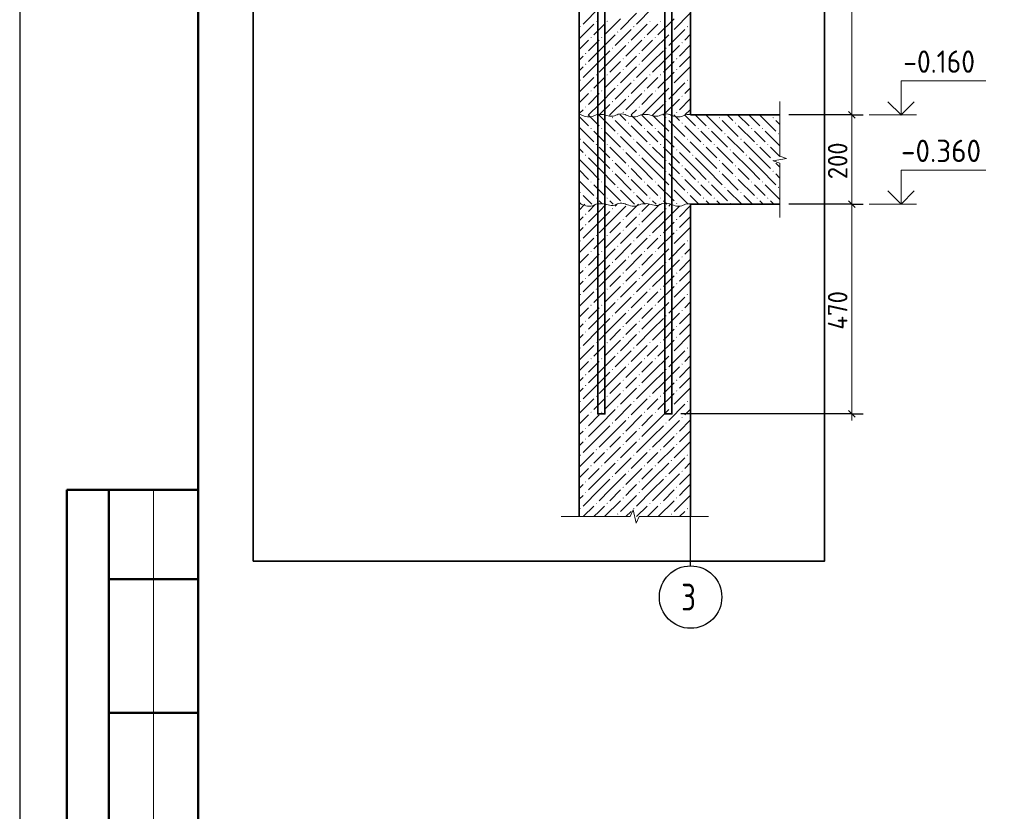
# Model space of a CAD drawing. Header units: millimetres. Extents: x 0 to 42000, y 0 to 29700.
# Tile 2 of 12: x 0 to 11031, y 11898 to 20767. Entities that reach past the tile are written whole.
import ezdxf

# ---------------------------------------------------------------- set-up
doc = ezdxf.new("R2010")
doc.units = ezdxf.units.MM
doc.linetypes.add('______2', pattern=[270, 200, -70])
doc.linetypes.add('______5', pattern=[1100, 800, -100, 100, -100])
for name, color, linetype, lineweight in [('Standard', 7, 'Continuous', 25), ('Выпуски арматуры Г-обр.', 52, 'Continuous', 25), ('ЖБ Перекрытие верхний уровень', 7, '______2', 25), ('ЖБ Пилон', 7, 'Continuous', 35), ('ЖБ Стена верхний уровень', 7, 'Continuous', 35), ('Размерная линия_ общее', 7, 'Continuous', 13)]:
    doc.layers.add(name, color=color, linetype=linetype, lineweight=lineweight)
doc.layers.add('Оси', color=7, linetype='______5', true_color=0x656565)
doc.styles.add('ISOCPEUR', font='txt')

msp = doc.modelspace()

# ---------------------------------------------------------------- hatches: boundary and pattern name
at = {"layer": 'ЖБ Перекрытие верхний уровень', "linetype": 'Continuous', "lineweight": 18, "transparency": 33554687}
for points in [[(6634, 19668), (6641, 19675), (6647, 19668), (6641, 19662)], [(7234, 19668), (7241, 19675), (7247, 19668), (7241, 19662)], [(7834, 19668), (7841, 19675), (7847, 19668), (7841, 19662)], [(8434, 19668), (8441, 19675), (8447, 19668), (8441, 19662)], [(6394, 19548), (6401, 19555), (6407, 19548), (6401, 19542)], [(6514, 19548), (6521, 19555), (6527, 19548), (6521, 19542)], [(6814, 19608), (6821, 19615), (6827, 19608), (6821, 19602)], [(6994, 19548), (7001, 19555), (7007, 19548), (7001, 19542)], [(7114, 19548), (7121, 19555), (7127, 19548), (7121, 19542)], [(7414, 19608), (7421, 19615), (7427, 19608), (7421, 19602)], [(7594, 19548), (7601, 19555), (7607, 19548), (7601, 19542)], [(7714, 19548), (7721, 19555), (7727, 19548), (7721, 19542)], [(8014, 19608), (8021, 19615), (8027, 19608), (8021, 19602)], [(8194, 19548), (8201, 19555), (8207, 19548), (8201, 19542)], [(8314, 19548), (8321, 19555), (8327, 19548), (8321, 19542)], [(6274, 19428), (6281, 19435), (6287, 19428), (6281, 19422)], [(6694, 19488), (6701, 19495), (6707, 19488), (6701, 19482)], [(6874, 19428), (6881, 19435), (6887, 19428), (6881, 19422)], [(7294, 19488), (7301, 19495), (7307, 19488), (7301, 19482)], [(7474, 19428), (7481, 19435), (7487, 19428), (7481, 19422)], [(7894, 19488), (7901, 19495), (7907, 19488), (7901, 19482)], [(8074, 19428), (8081, 19435), (8087, 19428), (8081, 19422)], [(8494, 19488), (8501, 19495), (8507, 19488), (8501, 19482)], [(6454, 19368), (6461, 19375), (6467, 19368), (6461, 19362)], [(6574, 19368), (6581, 19375), (6587, 19368), (6581, 19362)], [(6754, 19308), (6761, 19315), (6767, 19308), (6761, 19302)], [(7054, 19368), (7061, 19375), (7067, 19368), (7061, 19362)], [(7174, 19368), (7181, 19375), (7187, 19368), (7181, 19362)], [(7354, 19308), (7361, 19315), (7367, 19308), (7361, 19302)], [(7654, 19368), (7661, 19375), (7667, 19368), (7661, 19362)], [(7774, 19368), (7781, 19375), (7787, 19368), (7781, 19362)], [(7954, 19308), (7961, 19315), (7967, 19308), (7961, 19302)], [(8254, 19368), (8261, 19375), (8267, 19368), (8261, 19362)], [(8374, 19368), (8381, 19375), (8387, 19368), (8381, 19362)], [(6334, 19248), (6341, 19255), (6347, 19248), (6341, 19242)], [(6634, 19188), (6641, 19195), (6647, 19188), (6641, 19182)], [(6934, 19248), (6941, 19255), (6947, 19248), (6941, 19242)], [(7234, 19188), (7241, 19195), (7247, 19188), (7241, 19182)], [(7534, 19248), (7541, 19255), (7547, 19248), (7541, 19242)], [(7834, 19188), (7841, 19195), (7847, 19188), (7841, 19182)], [(8134, 19248), (8141, 19255), (8147, 19248), (8141, 19242)], [(8434, 19188), (8441, 19195), (8447, 19188), (8441, 19182)], [(6814, 19128), (6821, 19135), (6827, 19128), (6821, 19122)], [(7414, 19128), (7421, 19135), (7427, 19128), (7421, 19122)], [(8014, 19128), (8021, 19135), (8027, 19128), (8021, 19122)], [(6634, 19068), (6641, 19075), (6647, 19068), (6641, 19062)], [(6814, 19008), (6821, 19015), (6827, 19008), (6821, 19002)], [(7234, 19068), (7241, 19075), (7247, 19068), (7241, 19062)], [(7414, 19008), (7421, 19015), (7427, 19008), (7421, 19002)], [(7834, 19068), (7841, 19075), (7847, 19068), (7841, 19062)], [(8014, 19008), (8021, 19015), (8027, 19008), (8021, 19002)], [(8434, 19068), (8441, 19075), (8447, 19068), (8441, 19062)], [(6394, 18948), (6401, 18955), (6407, 18948), (6401, 18942)], [(6514, 18948), (6521, 18955), (6527, 18948), (6521, 18942)], [(6694, 18888), (6701, 18895), (6707, 18888), (6701, 18882)], [(6994, 18948), (7001, 18955), (7007, 18948), (7001, 18942)], [(7114, 18948), (7121, 18955), (7127, 18948), (7121, 18942)], [(7294, 18888), (7301, 18895), (7307, 18888), (7301, 18882)], [(7594, 18948), (7601, 18955), (7607, 18948), (7601, 18942)], [(7714, 18948), (7721, 18955), (7727, 18948), (7721, 18942)], [(7894, 18888), (7901, 18895), (7907, 18888), (7901, 18882)], [(8194, 18948), (8201, 18955), (8207, 18948), (8201, 18942)], [(8314, 18948), (8321, 18955), (8327, 18948), (8321, 18942)], [(8494, 18888), (8501, 18895), (8507, 18888), (8501, 18882)], [(6274, 18828), (6281, 18835), (6287, 18828), (6281, 18822)], [(6454, 18768), (6461, 18775), (6467, 18768), (6461, 18762)], [(6574, 18768), (6581, 18775), (6587, 18768), (6581, 18762)], [(6874, 18828), (6881, 18835), (6887, 18828), (6881, 18822)], [(7054, 18768), (7061, 18775), (7067, 18768), (7061, 18762)], [(7174, 18768), (7181, 18775), (7187, 18768), (7181, 18762)], [(7474, 18828), (7481, 18835), (7487, 18828), (7481, 18822)], [(7654, 18768), (7661, 18775), (7667, 18768), (7661, 18762)], [(7774, 18768), (7781, 18775), (7787, 18768), (7781, 18762)], [(8074, 18828), (8081, 18835), (8087, 18828), (8081, 18822)], [(8254, 18768), (8261, 18775), (8267, 18768), (8261, 18762)], [(8374, 18768), (8381, 18775), (8387, 18768), (8381, 18762)], [(6754, 18708), (6761, 18715), (6767, 18708), (6761, 18702)], [(7354, 18708), (7361, 18715), (7367, 18708), (7361, 18702)], [(7954, 18708), (7961, 18715), (7967, 18708), (7961, 18702)]]:
    msp.add_hatch(color=7, dxfattribs=at).paths.add_polyline_path(points, flags=16)
at = {"layer": 'ЖБ Пилон', "linetype": 'Continuous', "lineweight": 18, "transparency": 33554687}
for points in [[(6454, 20748), (6461, 20755), (6467, 20748), (6461, 20742)], [(6574, 20748), (6581, 20755), (6587, 20748), (6581, 20742)], [(7054, 20748), (7061, 20755), (7067, 20748), (7061, 20742)], [(7174, 20748), (7181, 20755), (7187, 20748), (7181, 20742)], [(6274, 20688), (6281, 20695), (6287, 20688), (6281, 20682)], [(6694, 20628), (6701, 20635), (6707, 20628), (6701, 20622)], [(6874, 20688), (6881, 20695), (6887, 20688), (6881, 20682)], [(7294, 20628), (7301, 20635), (7307, 20628), (7301, 20622)], [(7474, 20688), (7481, 20695), (7487, 20688), (7481, 20682)], [(6394, 20568), (6401, 20575), (6407, 20568), (6401, 20562)], [(6514, 20568), (6521, 20575), (6527, 20568), (6521, 20562)], [(6994, 20568), (7001, 20575), (7007, 20568), (7001, 20562)], [(7114, 20568), (7121, 20575), (7127, 20568), (7121, 20562)], [(6634, 20448), (6641, 20455), (6647, 20448), (6641, 20442)], [(6814, 20508), (6821, 20515), (6827, 20508), (6821, 20502)], [(7234, 20448), (7241, 20455), (7247, 20448), (7241, 20442)], [(7414, 20508), (7421, 20515), (7427, 20508), (7421, 20502)], [(6334, 20388), (6341, 20395), (6347, 20388), (6341, 20382)], [(6754, 20328), (6761, 20335), (6767, 20328), (6761, 20322)], [(6934, 20388), (6941, 20395), (6947, 20388), (6941, 20382)], [(7354, 20328), (7361, 20335), (7367, 20328), (7361, 20322)], [(6334, 20268), (6341, 20275), (6347, 20268), (6341, 20262)], [(6754, 20208), (6761, 20215), (6767, 20208), (6761, 20202)], [(6934, 20268), (6941, 20275), (6947, 20268), (6941, 20262)], [(7354, 20208), (7361, 20215), (7367, 20208), (7361, 20202)], [(6274, 20088), (6281, 20095), (6287, 20088), (6281, 20082)], [(6454, 20148), (6461, 20155), (6467, 20148), (6461, 20142)], [(6574, 20148), (6581, 20155), (6587, 20148), (6581, 20142)], [(6874, 20088), (6881, 20095), (6887, 20088), (6881, 20082)], [(7054, 20148), (7061, 20155), (7067, 20148), (7061, 20142)], [(7174, 20148), (7181, 20155), (7187, 20148), (7181, 20142)], [(7474, 20088), (7481, 20095), (7487, 20088), (7481, 20082)], [(6394, 19968), (6401, 19975), (6407, 19968), (6401, 19962)], [(6514, 19968), (6521, 19975), (6527, 19968), (6521, 19962)], [(6694, 20028), (6701, 20035), (6707, 20028), (6701, 20022)], [(6994, 19968), (7001, 19975), (7007, 19968), (7001, 19962)], [(7114, 19968), (7121, 19975), (7127, 19968), (7121, 19962)], [(7294, 20028), (7301, 20035), (7307, 20028), (7301, 20022)], [(6814, 19908), (6821, 19915), (6827, 19908), (6821, 19902)], [(7414, 19908), (7421, 19915), (7427, 19908), (7421, 19902)], [(6334, 19788), (6341, 19795), (6347, 19788), (6341, 19782)], [(6634, 19848), (6641, 19855), (6647, 19848), (6641, 19842)], [(6934, 19788), (6941, 19795), (6947, 19788), (6941, 19782)], [(7234, 19848), (7241, 19855), (7247, 19848), (7241, 19842)], [(6754, 19728), (6761, 19735), (6767, 19728), (6761, 19722)], [(7354, 19728), (7361, 19735), (7367, 19728), (7361, 19722)]]:
    msp.add_hatch(color=7, dxfattribs=at).paths.add_polyline_path(points, flags=16)
at = {"layer": 'ЖБ Стена верхний уровень', "linetype": 'Continuous', "lineweight": 18, "transparency": 33554687}
for points in [[(6634, 18648), (6641, 18655), (6647, 18648), (6641, 18642)], [(7234, 18648), (7241, 18655), (7247, 18648), (7241, 18642)], [(6334, 18588), (6341, 18595), (6347, 18588), (6341, 18582)], [(6754, 18528), (6761, 18535), (6767, 18528), (6761, 18522)], [(6934, 18588), (6941, 18595), (6947, 18588), (6941, 18582)], [(7354, 18528), (7361, 18535), (7367, 18528), (7361, 18522)], [(6334, 18468), (6341, 18475), (6347, 18468), (6341, 18462)], [(6934, 18468), (6941, 18475), (6947, 18468), (6941, 18462)], [(6454, 18348), (6461, 18355), (6467, 18348), (6461, 18342)], [(6574, 18348), (6581, 18355), (6587, 18348), (6581, 18342)], [(6754, 18408), (6761, 18415), (6767, 18408), (6761, 18402)], [(7054, 18348), (7061, 18355), (7067, 18348), (7061, 18342)], [(7174, 18348), (7181, 18355), (7187, 18348), (7181, 18342)], [(7354, 18408), (7361, 18415), (7367, 18408), (7361, 18402)], [(6274, 18288), (6281, 18295), (6287, 18288), (6281, 18282)], [(6694, 18228), (6701, 18235), (6707, 18228), (6701, 18222)], [(6874, 18288), (6881, 18295), (6887, 18288), (6881, 18282)], [(7294, 18228), (7301, 18235), (7307, 18228), (7301, 18222)], [(7474, 18288), (7481, 18295), (7487, 18288), (7481, 18282)], [(6394, 18168), (6401, 18175), (6407, 18168), (6401, 18162)], [(6514, 18168), (6521, 18175), (6527, 18168), (6521, 18162)], [(6814, 18108), (6821, 18115), (6827, 18108), (6821, 18102)], [(6994, 18168), (7001, 18175), (7007, 18168), (7001, 18162)], [(7114, 18168), (7121, 18175), (7127, 18168), (7121, 18162)], [(7414, 18108), (7421, 18115), (7427, 18108), (7421, 18102)], [(6334, 17988), (6341, 17995), (6347, 17988), (6341, 17982)], [(6634, 18048), (6641, 18055), (6647, 18048), (6641, 18042)], [(6934, 17988), (6941, 17995), (6947, 17988), (6941, 17982)], [(7234, 18048), (7241, 18055), (7247, 18048), (7241, 18042)], [(6334, 17868), (6341, 17875), (6347, 17868), (6341, 17862)], [(6754, 17928), (6761, 17935), (6767, 17928), (6761, 17922)], [(6934, 17868), (6941, 17875), (6947, 17868), (6941, 17862)], [(7354, 17928), (7361, 17935), (7367, 17928), (7361, 17922)], [(6754, 17808), (6761, 17815), (6767, 17808), (6761, 17802)], [(7354, 17808), (7361, 17815), (7367, 17808), (7361, 17802)], [(6274, 17688), (6281, 17695), (6287, 17688), (6281, 17682)], [(6454, 17748), (6461, 17755), (6467, 17748), (6461, 17742)], [(6574, 17748), (6581, 17755), (6587, 17748), (6581, 17742)], [(6874, 17688), (6881, 17695), (6887, 17688), (6881, 17682)], [(7054, 17748), (7061, 17755), (7067, 17748), (7061, 17742)], [(7174, 17748), (7181, 17755), (7187, 17748), (7181, 17742)], [(7474, 17688), (7481, 17695), (7487, 17688), (7481, 17682)], [(6394, 17568), (6401, 17575), (6407, 17568), (6401, 17562)], [(6514, 17568), (6521, 17575), (6527, 17568), (6521, 17562)], [(6694, 17628), (6701, 17635), (6707, 17628), (6701, 17622)], [(6994, 17568), (7001, 17575), (7007, 17568), (7001, 17562)], [(7114, 17568), (7121, 17575), (7127, 17568), (7121, 17562)], [(7294, 17628), (7301, 17635), (7307, 17628), (7301, 17622)], [(6634, 17448), (6641, 17455), (6647, 17448), (6641, 17442)], [(6814, 17508), (6821, 17515), (6827, 17508), (6821, 17502)], [(7234, 17448), (7241, 17455), (7247, 17448), (7241, 17442)], [(7414, 17508), (7421, 17515), (7427, 17508), (7421, 17502)], [(6334, 17388), (6341, 17395), (6347, 17388), (6341, 17382)], [(6754, 17328), (6761, 17335), (6767, 17328), (6761, 17322)], [(6934, 17388), (6941, 17395), (6947, 17388), (6941, 17382)], [(7354, 17328), (7361, 17335), (7367, 17328), (7361, 17322)], [(6334, 17268), (6341, 17275), (6347, 17268), (6341, 17262)], [(6754, 17208), (6761, 17215), (6767, 17208), (6761, 17202)], [(6934, 17268), (6941, 17275), (6947, 17268), (6941, 17262)], [(7354, 17208), (7361, 17215), (7367, 17208), (7361, 17202)], [(6454, 17148), (6461, 17155), (6467, 17148), (6461, 17142)], [(6574, 17148), (6581, 17155), (6587, 17148), (6581, 17142)], [(7054, 17148), (7061, 17155), (7067, 17148), (7061, 17142)], [(7174, 17148), (7181, 17155), (7187, 17148), (7181, 17142)], [(6274, 17088), (6281, 17095), (6287, 17088), (6281, 17082)], [(6694, 17028), (6701, 17035), (6707, 17028), (6701, 17022)], [(6874, 17088), (6881, 17095), (6887, 17088), (6881, 17082)], [(7294, 17028), (7301, 17035), (7307, 17028), (7301, 17022)], [(7474, 17088), (7481, 17095), (7487, 17088), (7481, 17082)], [(6394, 16968), (6401, 16975), (6407, 16968), (6401, 16962)], [(6514, 16968), (6521, 16975), (6527, 16968), (6521, 16962)], [(6814, 16908), (6821, 16915), (6827, 16908), (6821, 16902)], [(6994, 16968), (7001, 16975), (7007, 16968), (7001, 16962)], [(7114, 16968), (7121, 16975), (7127, 16968), (7121, 16962)], [(7414, 16908), (7421, 16915), (7427, 16908), (7421, 16902)], [(6334, 16788), (6341, 16795), (6347, 16788), (6341, 16782)], [(6634, 16848), (6641, 16855), (6647, 16848), (6641, 16842)], [(6934, 16788), (6941, 16795), (6947, 16788), (6941, 16782)], [(7234, 16848), (7241, 16855), (7247, 16848), (7241, 16842)], [(6334, 16668), (6341, 16675), (6347, 16668), (6341, 16662)], [(6754, 16728), (6761, 16735), (6767, 16728), (6761, 16722)], [(6934, 16668), (6941, 16675), (6947, 16668), (6941, 16662)], [(7354, 16728), (7361, 16735), (7367, 16728), (7361, 16722)], [(6454, 16548), (6461, 16555), (6467, 16548), (6461, 16542)], [(6574, 16548), (6581, 16555), (6587, 16548), (6581, 16542)], [(6754, 16608), (6761, 16615), (6767, 16608), (6761, 16602)], [(7054, 16548), (7061, 16555), (7067, 16548), (7061, 16542)], [(7174, 16548), (7181, 16555), (7187, 16548), (7181, 16542)], [(7354, 16608), (7361, 16615), (7367, 16608), (7361, 16602)], [(6274, 16488), (6281, 16495), (6287, 16488), (6281, 16482)], [(6874, 16488), (6881, 16495), (6887, 16488), (6881, 16482)], [(7474, 16488), (7481, 16495), (7487, 16488), (7481, 16482)], [(6394, 16368), (6401, 16375), (6407, 16368), (6401, 16362)], [(6514, 16368), (6521, 16375), (6527, 16368), (6521, 16362)], [(6694, 16428), (6701, 16435), (6707, 16428), (6701, 16422)], [(6994, 16368), (7001, 16375), (7007, 16368), (7001, 16362)], [(7114, 16368), (7121, 16375), (7127, 16368), (7121, 16362)], [(7294, 16428), (7301, 16435), (7307, 16428), (7301, 16422)], [(6634, 16248), (6641, 16255), (6647, 16248), (6641, 16242)], [(6814, 16308), (6821, 16315), (6827, 16308), (6821, 16302)], [(7234, 16248), (7241, 16255), (7247, 16248), (7241, 16242)], [(7414, 16308), (7421, 16315), (7427, 16308), (7421, 16302)], [(6334, 16188), (6341, 16195), (6347, 16188), (6341, 16182)], [(6754, 16128), (6761, 16135), (6767, 16128), (6761, 16122)], [(6934, 16188), (6941, 16195), (6947, 16188), (6941, 16182)], [(7354, 16128), (7361, 16135), (7367, 16128), (7361, 16122)], [(6334, 16068), (6341, 16075), (6347, 16068), (6341, 16062)], [(6754, 16008), (6761, 16015), (6767, 16008), (6761, 16002)], [(6934, 16068), (6941, 16075), (6947, 16068), (6941, 16062)], [(7354, 16008), (7361, 16015), (7367, 16008), (7361, 16002)], [(6274, 15888), (6281, 15895), (6287, 15888), (6281, 15882)], [(6454, 15948), (6461, 15955), (6467, 15948), (6461, 15942)], [(6574, 15948), (6581, 15955), (6587, 15948), (6581, 15942)], [(6874, 15888), (6881, 15895), (6887, 15888), (6881, 15882)], [(7054, 15948), (7061, 15955), (7067, 15948), (7061, 15942)], [(7174, 15948), (7181, 15955), (7187, 15948), (7181, 15942)], [(7474, 15888), (7481, 15895), (7487, 15888), (7481, 15882)], [(6394, 15768), (6401, 15775), (6407, 15768), (6401, 15762)], [(6514, 15768), (6521, 15775), (6527, 15768), (6521, 15762)], [(6694, 15828), (6701, 15835), (6707, 15828), (6701, 15822)], [(6994, 15768), (7001, 15775), (7007, 15768), (7001, 15762)], [(7114, 15768), (7121, 15775), (7127, 15768), (7121, 15762)], [(7294, 15828), (7301, 15835), (7307, 15828), (7301, 15822)], [(6814, 15708), (6821, 15715), (6827, 15708), (6821, 15702)], [(7414, 15708), (7421, 15715), (7427, 15708), (7421, 15702)], [(6334, 15588), (6341, 15595), (6347, 15588), (6341, 15582)], [(6634, 15648), (6641, 15655), (6647, 15648), (6641, 15642)], [(6934, 15588), (6941, 15595), (6947, 15588), (6941, 15582)], [(7234, 15648), (7241, 15655), (7247, 15648), (7241, 15642)], [(6334, 15468), (6341, 15475), (6347, 15468), (6341, 15462)], [(6754, 15528), (6761, 15535), (6767, 15528), (6761, 15522)], [(6934, 15468), (6941, 15475), (6947, 15468), (6941, 15462)], [(7354, 15528), (7361, 15535), (7367, 15528), (7361, 15522)], [(6454, 15348), (6461, 15355), (6467, 15348), (6461, 15342)], [(6574, 15348), (6581, 15355), (6587, 15348), (6581, 15342)], [(6754, 15408), (6761, 15415), (6767, 15408), (6761, 15402)], [(7054, 15348), (7061, 15355), (7067, 15348), (7061, 15342)], [(7174, 15348), (7181, 15355), (7187, 15348), (7181, 15342)], [(7354, 15408), (7361, 15415), (7367, 15408), (7361, 15402)], [(6274, 15288), (6281, 15295), (6287, 15288), (6281, 15282)], [(6694, 15228), (6701, 15235), (6707, 15228), (6701, 15222)], [(6874, 15288), (6881, 15295), (6887, 15288), (6881, 15282)], [(7294, 15228), (7301, 15235), (7307, 15228), (7301, 15222)], [(7474, 15288), (7481, 15295), (7487, 15288), (7481, 15282)]]:
    msp.add_hatch(color=7, dxfattribs=at).paths.add_polyline_path(points, flags=16)

# ---------------------------------------------------------------- linework, layer by layer
at = {"layer": 'Standard', "color": 7, "linetype": 'Continuous', "lineweight": 25, "transparency": 33554687}
msp.add_line((2000, 29200), (2000, 1058), dxfattribs=at)
at = {"layer": 'Standard', "color": 7, "linetype": 'Continuous', "lineweight": 13, "transparency": 33554687}
for p, q in [((8516, 19850), (8516, 19239)), ((9518, 19700), (10048, 19700)), ((8591, 19213), (8441, 19187)), ((8516, 19239), (8591, 19213)), ((8441, 19187), (8516, 19161)), ((8516, 19161), (8516, 18550)), ((9518, 18700), (10048, 18700)), ((8516, 18550), (8516, 18550)), ((1500, 15500), (1500, 9000)), ((6841, 15200), (6874, 15275)), ((6874, 15275), (6907, 15125)), ((6066, 15200), (6841, 15200)), ((6907, 15125), (6940, 15200)), ((6940, 15200), (7716, 15200)), ((7716, 15200), (7716, 15200))]:
    msp.add_line(p, q, dxfattribs=at)
at = {"layer": 'Standard', "color": 7, "linetype": 'Continuous', "lineweight": 50, "transparency": 33554687}
for p, q in [((6, 15500), (0, 15500)), ((2000, 15500), (527, 15500)), ((527, 15500), (527, 9000)), ((527, 15500), (527, 9000)), ((1000, 15500), (1000, 9000)), ((2000, 14500), (1000, 14500)), ((2000, 13000), (1000, 13000))]:
    msp.add_line(p, q, dxfattribs=at)
at = {"layer": 'Standard', "color": 7, "linetype": 'Continuous', "lineweight": 25, "transparency": 33554687}
msp.add_lwpolyline([(0, 0), (42000, 0), (42000, 29700), (0, 29700), (0, 0)], close=True, dxfattribs=at)
at = {"layer": 'Standard', "color": 7, "linetype": 'Continuous', "lineweight": 50, "transparency": 33554687}
msp.add_lwpolyline([(2000, 29200), (41500, 29200), (41500, 500), (2000, 500), (2000, 29200)], close=True, dxfattribs=at)
at = {"layer": 'Standard', "color": 251, "linetype": 'Continuous', "lineweight": 13, "true_color": 0x656565, "transparency": 33554687}
msp.add_lwpolyline([(41500, 29200), (2000, 29200), (2000, 6000), (41500, 6000), (41500, 29200)], dxfattribs=at)
at = {"layer": 'Standard', "color": 254, "linetype": 'Continuous', "lineweight": 35, "true_color": 0xc4c4ff, "transparency": 33554687}
msp.add_lwpolyline([(2616, 14700), (9016, 14700), (9016, 27700), (2616, 27700), (2616, 14700)], dxfattribs=at)
at = {"layer": 'Standard', "color": 7, "linetype": 'Continuous', "lineweight": 13, "transparency": 33554687}
for points in [[(9874, 19700), (9874, 20080), (10824, 20080)], [(9874, 18700), (9874, 19080), (10824, 19080)]]:
    msp.add_lwpolyline(points, dxfattribs=at)
at = {"layer": 'Standard', "color": 7, "linetype": 'Continuous', "lineweight": 35, "transparency": 33554687}
for points in [[(9725, 19848), (9874, 19700), (10022, 19848)], [(9725, 18848), (9874, 18700), (10022, 18848)]]:
    msp.add_lwpolyline(points, dxfattribs=at)
at = {"layer": 'Standard', "color": 7, "linetype": 'Continuous', "lineweight": 18, "transparency": 33554687}
for points in [[(6516, 19704), (6497, 19705), (6477, 19703), (6459, 19700), (6445, 19694), (6432, 19688), (6418, 19682), (6399, 19679), (6380, 19677), (6360, 19679), (6342, 19683), (6325, 19687), (6310, 19692), (6296, 19698), (6282, 19704), (6266, 19708)], [(7016, 19704), (6997, 19705), (6977, 19703), (6959, 19700), (6945, 19694), (6932, 19688), (6918, 19682), (6899, 19679), (6880, 19677), (6860, 19679), (6842, 19683), (6825, 19687), (6810, 19692), (6796, 19698), (6782, 19704), (6765, 19708), (6746, 19711), (6726, 19710), (6706, 19708), (6692, 19702), (6679, 19696), (6665, 19690), (6648, 19686), (6628, 19685), (6608, 19687), (6591, 19691), (6574, 19695), (6556, 19700), (6539, 19704), (6520, 19706), (6516, 19706)], [(7516, 19704), (7497, 19705), (7477, 19703), (7459, 19700), (7445, 19694), (7432, 19688), (7418, 19682), (7399, 19679), (7380, 19677), (7360, 19679), (7342, 19683), (7325, 19687), (7310, 19692), (7296, 19698), (7282, 19704), (7265, 19708), (7246, 19711), (7226, 19710), (7206, 19708), (7192, 19702), (7179, 19696), (7165, 19690), (7148, 19686), (7128, 19685), (7108, 19687), (7091, 19691), (7074, 19695), (7056, 19700), (7039, 19704), (7020, 19706), (7016, 19706)], [(6516, 18704), (6497, 18705), (6477, 18703), (6459, 18700), (6445, 18694), (6432, 18688), (6418, 18682), (6399, 18679), (6380, 18677), (6360, 18679), (6342, 18683), (6325, 18687), (6310, 18692), (6296, 18698), (6282, 18704), (6266, 18708)], [(7016, 18704), (6997, 18705), (6977, 18703), (6959, 18700), (6945, 18694), (6932, 18688), (6918, 18682), (6899, 18679), (6880, 18677), (6860, 18679), (6842, 18683), (6825, 18687), (6810, 18692), (6796, 18698), (6782, 18704), (6765, 18708), (6746, 18711), (6726, 18710), (6706, 18708), (6692, 18702), (6679, 18696), (6665, 18690), (6648, 18686), (6628, 18685), (6608, 18687), (6591, 18691), (6574, 18695), (6556, 18700), (6539, 18704), (6520, 18706), (6516, 18706)], [(7516, 18704), (7497, 18705), (7477, 18703), (7459, 18700), (7445, 18694), (7432, 18688), (7418, 18682), (7399, 18679), (7380, 18677), (7360, 18679), (7342, 18683), (7325, 18687), (7310, 18692), (7296, 18698), (7282, 18704), (7265, 18708), (7246, 18711), (7226, 18710), (7206, 18708), (7192, 18702), (7179, 18696), (7165, 18690), (7148, 18686), (7128, 18685), (7108, 18687), (7091, 18691), (7074, 18695), (7056, 18700), (7039, 18704), (7020, 18706), (7016, 18706)]]:
    msp.add_lwpolyline(points, dxfattribs=at)
at = {"layer": 'Выпуски арматуры Г-обр.', "color": 7, "linetype": 'Continuous', "lineweight": 35, "transparency": 33554687}
for points in [[(6556, 26350), (6556, 16350), (6476, 16350), (6476, 26350), (6556, 26350)], [(6556, 26350), (6556, 16350), (6476, 16350), (6476, 26350), (6556, 26350)], [(6556, 26350), (6556, 16350), (6476, 16350), (6476, 26350), (6556, 26350)], [(6556, 26350), (6556, 16350), (6476, 16350), (6476, 26350), (6556, 26350)], [(7306, 26350), (7306, 16350), (7226, 16350), (7226, 26350), (7306, 26350)], [(7306, 26350), (7306, 16350), (7226, 16350), (7226, 26350), (7306, 26350)], [(7306, 26350), (7306, 16350), (7226, 16350), (7226, 26350), (7306, 26350)], [(7306, 26350), (7306, 16350), (7226, 16350), (7226, 26350), (7306, 26350)]]:
    msp.add_lwpolyline(points, dxfattribs=at)
at = {"layer": 'ЖБ Перекрытие верхний уровень', "color": 7, "linetype": 'Continuous', "lineweight": 35, "transparency": 33554687}
for p, q in [((6266, 19700), (6266, 18700)), ((8516, 19700), (7516, 19700)), ((7516, 18700), (8516, 18700))]:
    msp.add_line(p, q, dxfattribs=at)
at = {"layer": 'ЖБ Перекрытие верхний уровень', "color": 9, "linetype": 'Continuous', "lineweight": 18, "true_color": 0xc7c7c7, "transparency": 33554687}
for p, q in [((6266, 19683), (6371, 19578)), ((6371, 19698), (6369, 19700)), ((6371, 19698), (6491, 19578)), ((6489, 19700), (6491, 19698)), ((6491, 19698), (6671, 19518)), ((6609, 19700), (6611, 19698)), ((6671, 19638), (6851, 19458)), ((6731, 19698), (6729, 19700)), ((6791, 19638), (6731, 19698)), ((6851, 19698), (6971, 19578)), ((6971, 19698), (6969, 19700)), ((6971, 19698), (7091, 19578)), ((7089, 19700), (7091, 19698)), ((7091, 19698), (7271, 19518)), ((7209, 19700), (7211, 19698)), ((7271, 19638), (7451, 19458)), ((7331, 19698), (7329, 19700)), ((7391, 19638), (7331, 19698)), ((7451, 19698), (7571, 19578)), ((7571, 19698), (7569, 19700)), ((7571, 19698), (7691, 19578)), ((7689, 19700), (7691, 19698)), ((7691, 19698), (7871, 19518)), ((7809, 19700), (7811, 19698)), ((7871, 19638), (8051, 19458)), ((7931, 19698), (7929, 19700)), ((7991, 19638), (7931, 19698)), ((8051, 19698), (8171, 19578)), ((8171, 19698), (8169, 19700)), ((8171, 19698), (8291, 19578)), ((8289, 19700), (8291, 19698)), ((8291, 19698), (8471, 19518)), ((8409, 19700), (8411, 19698)), ((8471, 19638), (8516, 19593)), ((6266, 19563), (6431, 19398)), ((6851, 19578), (7031, 19398)), ((7451, 19578), (7631, 19398)), ((8051, 19578), (8231, 19398)), ((6491, 19458), (6431, 19518)), ((6551, 19398), (6491, 19458)), ((6551, 19518), (6731, 19338)), ((6731, 19458), (6911, 19278)), ((7091, 19458), (7031, 19518)), ((7151, 19398), (7091, 19458)), ((7151, 19518), (7331, 19338)), ((7331, 19458), (7511, 19278)), ((7691, 19458), (7631, 19518)), ((7751, 19398), (7691, 19458)), ((7751, 19518), (7931, 19338)), ((7931, 19458), (8111, 19278)), ((8291, 19458), (8231, 19518)), ((8351, 19398), (8291, 19458)), ((8351, 19518), (8516, 19353)), ((6266, 19323), (6311, 19278)), ((6491, 19218), (6311, 19398)), ((6491, 19338), (6611, 19218)), ((6611, 19338), (6791, 19158)), ((7091, 19218), (6911, 19398)), ((7091, 19338), (7211, 19218)), ((7211, 19338), (7391, 19158)), ((7691, 19218), (7511, 19398)), ((7691, 19338), (7811, 19218)), ((7811, 19338), (7991, 19158)), ((8291, 19218), (8111, 19398)), ((8291, 19338), (8411, 19218)), ((8411, 19338), (8516, 19233)), ((6371, 19098), (6266, 19203)), ((6371, 19218), (6491, 19098)), ((6491, 19218), (6611, 19098)), ((6971, 19098), (6791, 19278)), ((6971, 19218), (7091, 19098)), ((7091, 19218), (7211, 19098)), ((7571, 19098), (7391, 19278)), ((7571, 19218), (7691, 19098)), ((7691, 19218), (7811, 19098)), ((8171, 19098), (7991, 19278)), ((8171, 19218), (8291, 19098)), ((8291, 19218), (8411, 19098)), ((6371, 19098), (6491, 18978)), ((6491, 19098), (6671, 18918)), ((6731, 19098), (6671, 19158)), ((6791, 19038), (6731, 19098)), ((6851, 19098), (6971, 18978)), ((6971, 19098), (7091, 18978)), ((7091, 19098), (7271, 18918)), ((7331, 19098), (7271, 19158)), ((7391, 19038), (7331, 19098)), ((7451, 19098), (7571, 18978)), ((7571, 19098), (7691, 18978)), ((7691, 19098), (7871, 18918)), ((7931, 19098), (7871, 19158)), ((7991, 19038), (7931, 19098)), ((8051, 19098), (8171, 18978)), ((8171, 19098), (8291, 18978)), ((8291, 19098), (8471, 18918)), ((8516, 19113), (8471, 19158)), ((6266, 19083), (6371, 18978)), ((6671, 19038), (6851, 18858)), ((6851, 18978), (7031, 18798)), ((7271, 19038), (7451, 18858)), ((7451, 18978), (7631, 18798)), ((7871, 19038), (8051, 18858)), ((8051, 18978), (8231, 18798)), ((8471, 19038), (8516, 18993)), ((6266, 18963), (6431, 18798)), ((6491, 18858), (6431, 18918)), ((6551, 18918), (6731, 18738)), ((7091, 18858), (7031, 18918)), ((7151, 18918), (7331, 18738)), ((7691, 18858), (7631, 18918)), ((7751, 18918), (7931, 18738)), ((8291, 18858), (8231, 18918)), ((8351, 18918), (8516, 18753)), ((6409, 18700), (6311, 18798)), ((6551, 18798), (6491, 18858)), ((6731, 18858), (6889, 18700)), ((7009, 18700), (6911, 18798)), ((7151, 18798), (7091, 18858)), ((7331, 18858), (7489, 18700)), ((7609, 18700), (7511, 18798)), ((7751, 18798), (7691, 18858)), ((7931, 18858), (8089, 18700)), ((8209, 18700), (8111, 18798)), ((8351, 18798), (8291, 18858)), ((6266, 18723), (6289, 18700)), ((6491, 18738), (6529, 18700)), ((6611, 18738), (6649, 18700)), ((7091, 18738), (7129, 18700)), ((7211, 18738), (7249, 18700)), ((7691, 18738), (7729, 18700)), ((7811, 18738), (7849, 18700)), ((8291, 18738), (8329, 18700)), ((8411, 18738), (8449, 18700))]:
    msp.add_line(p, q, dxfattribs=at)
at = {"layer": 'ЖБ Пилон', "color": 7, "linetype": 'Continuous', "lineweight": 35, "transparency": 33554687}
for p, q in [((6266, 27200), (6266, 19700)), ((7516, 19700), (7516, 27200))]:
    msp.add_line(p, q, dxfattribs=at)
at = {"layer": 'ЖБ Пилон', "color": 9, "linetype": 'Continuous', "lineweight": 18, "true_color": 0xc7c7c7, "transparency": 33554687}
for p, q in [((6491, 20898), (6311, 20718)), ((7091, 20898), (6911, 20718)), ((6731, 20778), (6551, 20598)), ((6911, 20838), (6731, 20658)), ((7331, 20778), (7151, 20598)), ((7511, 20838), (7331, 20658)), ((6431, 20718), (6266, 20554)), ((6431, 20598), (6491, 20658)), ((6491, 20658), (6551, 20718)), ((6851, 20658), (6671, 20478)), ((7031, 20718), (6851, 20538)), ((7031, 20598), (7091, 20658)), ((7091, 20658), (7151, 20718)), ((7451, 20658), (7271, 20478)), ((7516, 20724), (7511, 20718)), ((6371, 20538), (6266, 20434)), ((6491, 20538), (6371, 20418)), ((6491, 20418), (6671, 20598)), ((6971, 20538), (6791, 20358)), ((7091, 20538), (6971, 20418)), ((7091, 20418), (7271, 20598)), ((7516, 20604), (7451, 20538)), ((6491, 20418), (6371, 20298)), ((6611, 20418), (6491, 20298)), ((6611, 20298), (6791, 20478)), ((7091, 20418), (6971, 20298)), ((7211, 20418), (7091, 20298)), ((7211, 20298), (7391, 20478)), ((7516, 20484), (7391, 20358)), ((6266, 20314), (6311, 20358)), ((6491, 20298), (6311, 20118)), ((6611, 20298), (6491, 20178)), ((6731, 20298), (6611, 20178)), ((6791, 20238), (6851, 20298)), ((6851, 20298), (6911, 20358)), ((7091, 20298), (6911, 20118)), ((7211, 20298), (7091, 20178)), ((7331, 20298), (7211, 20178)), ((7391, 20238), (7451, 20298)), ((7451, 20298), (7511, 20358)), ((6311, 20238), (6266, 20194)), ((6911, 20238), (6731, 20058)), ((7511, 20238), (7331, 20058)), ((6431, 20118), (6266, 19954)), ((6491, 20058), (6551, 20118)), ((6731, 20178), (6551, 19998)), ((7031, 20118), (6851, 19938)), ((7091, 20058), (7151, 20118)), ((7331, 20178), (7151, 19998)), ((7516, 20124), (7511, 20118)), ((6431, 19998), (6491, 20058)), ((6491, 19818), (6671, 19998)), ((6851, 20058), (6671, 19878)), ((7031, 19998), (7091, 20058)), ((7091, 19818), (7271, 19998)), ((7451, 20058), (7271, 19878)), ((7516, 20004), (7451, 19938)), ((6371, 19938), (6266, 19834)), ((6491, 19938), (6371, 19818)), ((6612, 19700), (6791, 19878)), ((6971, 19938), (6791, 19758)), ((7091, 19938), (6971, 19818)), ((7212, 19700), (7391, 19878)), ((7516, 19884), (7391, 19758)), ((6266, 19714), (6311, 19758)), ((6491, 19818), (6372, 19700)), ((6611, 19818), (6492, 19700)), ((6852, 19700), (6911, 19758)), ((7091, 19818), (6972, 19700)), ((7211, 19818), (7092, 19700)), ((7452, 19700), (7511, 19758))]:
    msp.add_line(p, q, dxfattribs=at)
at = {"layer": 'ЖБ Стена верхний уровень', "color": 9, "linetype": 'Continuous', "lineweight": 18, "true_color": 0xc7c7c7, "transparency": 33554687}
for p, q in [((6332, 18700), (6266, 18634)), ((6452, 18700), (6371, 18618)), ((6491, 18618), (6572, 18700)), ((6611, 18498), (6791, 18678)), ((6692, 18700), (6671, 18678)), ((6932, 18700), (6791, 18558)), ((7052, 18700), (6971, 18618)), ((7091, 18618), (7172, 18700)), ((7211, 18498), (7391, 18678)), ((7292, 18700), (7271, 18678)), ((7516, 18684), (7391, 18558)), ((6266, 18514), (6311, 18558)), ((6491, 18618), (6371, 18498)), ((6611, 18618), (6491, 18498)), ((6851, 18498), (6911, 18558)), ((7091, 18618), (6971, 18498)), ((7211, 18618), (7091, 18498)), ((7451, 18498), (7511, 18558)), ((6311, 18438), (6266, 18394)), ((6491, 18498), (6311, 18318)), ((6611, 18498), (6491, 18378)), ((6731, 18498), (6611, 18378)), ((6911, 18438), (6731, 18258)), ((6791, 18438), (6851, 18498)), ((7091, 18498), (6911, 18318)), ((7211, 18498), (7091, 18378)), ((7331, 18498), (7211, 18378)), ((7511, 18438), (7331, 18258)), ((7391, 18438), (7451, 18498)), ((6431, 18318), (6266, 18154)), ((6491, 18258), (6551, 18318)), ((6731, 18378), (6551, 18198)), ((7031, 18318), (6851, 18138)), ((7091, 18258), (7151, 18318)), ((7331, 18378), (7151, 18198)), ((7516, 18324), (7511, 18318)), ((6431, 18198), (6491, 18258)), ((6851, 18258), (6671, 18078)), ((7031, 18198), (7091, 18258)), ((7451, 18258), (7271, 18078)), ((7516, 18204), (7451, 18138)), ((6371, 18138), (6266, 18034)), ((6491, 18138), (6371, 18018)), ((6491, 18018), (6671, 18198)), ((6971, 18138), (6791, 17958)), ((7091, 18138), (6971, 18018)), ((7091, 18018), (7271, 18198)), ((6491, 18018), (6371, 17898)), ((6611, 18018), (6491, 17898)), ((6611, 17898), (6791, 18078)), ((7091, 18018), (6971, 17898)), ((7211, 18018), (7091, 17898)), ((7211, 17898), (7391, 18078)), ((7516, 18084), (7391, 17958)), ((6266, 17914), (6311, 17958)), ((6491, 17898), (6311, 17718)), ((6611, 17898), (6491, 17778)), ((6731, 17898), (6611, 17778)), ((6791, 17838), (6851, 17898)), ((6851, 17898), (6911, 17958)), ((7091, 17898), (6911, 17718)), ((7211, 17898), (7091, 17778)), ((7331, 17898), (7211, 17778)), ((7391, 17838), (7451, 17898)), ((7451, 17898), (7511, 17958)), ((6311, 17838), (6266, 17794)), ((6731, 17778), (6551, 17598)), ((6911, 17838), (6731, 17658)), ((7331, 17778), (7151, 17598)), ((7511, 17838), (7331, 17658)), ((6431, 17718), (6266, 17554)), ((6431, 17598), (6491, 17658)), ((6491, 17658), (6551, 17718)), ((6851, 17658), (6671, 17478)), ((7031, 17718), (6851, 17538)), ((7031, 17598), (7091, 17658)), ((7091, 17658), (7151, 17718)), ((7451, 17658), (7271, 17478)), ((7516, 17724), (7511, 17718)), ((6491, 17418), (6671, 17598)), ((7091, 17418), (7271, 17598)), ((7516, 17604), (7451, 17538)), ((6371, 17538), (6266, 17434)), ((6491, 17538), (6371, 17418)), ((6611, 17298), (6791, 17478)), ((6971, 17538), (6791, 17358)), ((7091, 17538), (6971, 17418)), ((7211, 17298), (7391, 17478)), ((7516, 17484), (7391, 17358)), ((6266, 17314), (6311, 17358)), ((6491, 17418), (6371, 17298)), ((6611, 17418), (6491, 17298)), ((6851, 17298), (6911, 17358)), ((7091, 17418), (6971, 17298)), ((7211, 17418), (7091, 17298)), ((7451, 17298), (7511, 17358)), ((6311, 17238), (6266, 17194)), ((6491, 17298), (6311, 17118)), ((6611, 17298), (6491, 17178)), ((6731, 17298), (6611, 17178)), ((6911, 17238), (6731, 17058)), ((6791, 17238), (6851, 17298)), ((7091, 17298), (6911, 17118)), ((7211, 17298), (7091, 17178)), ((7331, 17298), (7211, 17178)), ((7511, 17238), (7331, 17058)), ((7391, 17238), (7451, 17298)), ((6431, 17118), (6266, 16954)), ((6491, 17058), (6551, 17118)), ((6731, 17178), (6551, 16998)), ((7031, 17118), (6851, 16938)), ((7091, 17058), (7151, 17118)), ((7331, 17178), (7151, 16998)), ((7516, 17124), (7511, 17118)), ((6431, 16998), (6491, 17058)), ((6491, 16818), (6671, 16998)), ((6851, 17058), (6671, 16878)), ((7031, 16998), (7091, 17058)), ((7091, 16818), (7271, 16998)), ((7451, 17058), (7271, 16878)), ((7516, 17004), (7451, 16938)), ((6371, 16938), (6266, 16834)), ((6491, 16938), (6371, 16818)), ((6611, 16698), (6791, 16878)), ((6971, 16938), (6791, 16758)), ((7091, 16938), (6971, 16818)), ((7211, 16698), (7391, 16878)), ((7516, 16884), (7391, 16758)), ((6491, 16818), (6371, 16698)), ((6611, 16818), (6491, 16698)), ((7091, 16818), (6971, 16698)), ((7211, 16818), (7091, 16698)), ((6266, 16714), (6311, 16758)), ((6491, 16698), (6311, 16518)), ((6611, 16698), (6491, 16578)), ((6731, 16698), (6611, 16578)), ((6791, 16638), (6851, 16698)), ((6851, 16698), (6911, 16758)), ((7091, 16698), (6911, 16518)), ((7211, 16698), (7091, 16578)), ((7331, 16698), (7211, 16578)), ((7391, 16638), (7451, 16698)), ((7451, 16698), (7511, 16758)), ((6311, 16638), (6266, 16594)), ((6731, 16578), (6551, 16398)), ((6911, 16638), (6731, 16458)), ((7331, 16578), (7151, 16398)), ((7511, 16638), (7331, 16458)), ((6431, 16518), (6266, 16354)), ((6431, 16398), (6491, 16458)), ((6491, 16458), (6551, 16518)), ((6851, 16458), (6671, 16278)), ((7031, 16518), (6851, 16338)), ((7031, 16398), (7091, 16458)), ((7091, 16458), (7151, 16518)), ((7451, 16458), (7271, 16278)), ((7516, 16524), (7511, 16518)), ((6371, 16338), (6266, 16234)), ((6491, 16338), (6371, 16218)), ((6491, 16218), (6671, 16398)), ((6971, 16338), (6791, 16158)), ((7091, 16338), (6971, 16218)), ((7091, 16218), (7271, 16398)), ((7516, 16404), (7451, 16338)), ((6491, 16218), (6371, 16098)), ((6611, 16218), (6491, 16098)), ((6611, 16098), (6791, 16278)), ((7091, 16218), (6971, 16098)), ((7211, 16218), (7091, 16098)), ((7211, 16098), (7391, 16278)), ((7516, 16284), (7391, 16158)), ((6266, 16114), (6311, 16158)), ((6851, 16098), (6911, 16158)), ((7451, 16098), (7511, 16158)), ((6311, 16038), (6266, 15994)), ((6491, 16098), (6311, 15918)), ((6611, 16098), (6491, 15978)), ((6731, 16098), (6611, 15978)), ((6911, 16038), (6731, 15858)), ((6791, 16038), (6851, 16098)), ((7091, 16098), (6911, 15918)), ((7211, 16098), (7091, 15978)), ((7331, 16098), (7211, 15978)), ((7511, 16038), (7331, 15858)), ((7391, 16038), (7451, 16098)), ((6431, 15918), (6266, 15754)), ((6491, 15858), (6551, 15918)), ((6731, 15978), (6551, 15798)), ((7031, 15918), (6851, 15738)), ((7091, 15858), (7151, 15918)), ((7331, 15978), (7151, 15798)), ((7516, 15924), (7511, 15918)), ((6431, 15798), (6491, 15858)), ((6491, 15618), (6671, 15798)), ((6851, 15858), (6671, 15678)), ((7031, 15798), (7091, 15858)), ((7091, 15618), (7271, 15798)), ((7451, 15858), (7271, 15678)), ((7516, 15804), (7451, 15738)), ((6371, 15738), (6266, 15634)), ((6491, 15738), (6371, 15618)), ((6611, 15498), (6791, 15678)), ((6971, 15738), (6791, 15558)), ((7091, 15738), (6971, 15618)), ((7211, 15498), (7391, 15678)), ((7516, 15684), (7391, 15558)), ((6266, 15514), (6311, 15558)), ((6491, 15618), (6371, 15498)), ((6611, 15618), (6491, 15498)), ((6851, 15498), (6911, 15558)), ((7091, 15618), (6971, 15498)), ((7211, 15618), (7091, 15498)), ((7451, 15498), (7511, 15558)), ((6491, 15498), (6311, 15318)), ((6611, 15498), (6491, 15378)), ((6731, 15498), (6611, 15378)), ((6791, 15438), (6851, 15498)), ((7091, 15498), (6911, 15318)), ((7211, 15498), (7091, 15378)), ((7331, 15498), (7211, 15378)), ((7391, 15438), (7451, 15498)), ((6311, 15438), (6266, 15394)), ((6731, 15378), (6552, 15200)), ((6911, 15438), (6731, 15258)), ((7331, 15378), (7152, 15200)), ((7511, 15438), (7331, 15258)), ((6431, 15318), (6312, 15200)), ((6432, 15200), (6491, 15258)), ((6491, 15258), (6551, 15318)), ((6851, 15258), (6792, 15200)), ((7031, 15318), (6912, 15200)), ((7032, 15200), (7091, 15258)), ((7091, 15258), (7151, 15318)), ((7451, 15258), (7392, 15200)), ((7516, 15324), (7511, 15318)), ((7516, 15204), (7512, 15200))]:
    msp.add_line(p, q, dxfattribs=at)
at = {"layer": 'ЖБ Стена верхний уровень', "color": 7, "linetype": 'Continuous', "lineweight": 35, "transparency": 33554687}
for p, q in [((6266, 18700), (6266, 15200)), ((7516, 15200), (7516, 18700))]:
    msp.add_line(p, q, dxfattribs=at)
at = {"layer": 'Оси', "color": 8, "linetype": '______5', "lineweight": -3, "transparency": 33554687}
msp.add_line((7516, 14648), (7516, 16700), dxfattribs=at)
at = {"layer": 'Оси', "color": 251, "linetype": 'Continuous', "lineweight": -3, "true_color": 0x494949, "transparency": 33554687}
msp.add_circle((7516, 14298), 350, dxfattribs=at)
at = {"layer": 'Размерная линия_ общее', "color": 253, "linetype": 'Continuous', "lineweight": -3, "true_color": 0xa0a0a0, "transparency": 33554687}
for p, q in [((9324, 19700), (9199, 19700)), ((9324, 19700), (9449, 19700)), ((9324, 18700), (9199, 18700)), ((9324, 18700), (9449, 18700)), ((9324, 16350), (7406, 16350)), ((9324, 16350), (9199, 16350)), ((9324, 16350), (9449, 16350))]:
    msp.add_line(p, q, dxfattribs=at)
at = {"layer": 'Размерная линия_ общее', "color": 7, "linetype": 'Continuous', "lineweight": 25, "transparency": 33554687}
for p, q in [((9286, 19738), (9361, 19662)), ((9286, 18738), (9361, 18662)), ((9286, 16387), (9361, 16312))]:
    msp.add_line(p, q, dxfattribs=at)
at = {"layer": 'Размерная линия_ общее', "color": 7, "linetype": 'Continuous', "lineweight": 13, "transparency": 33554687}
for p, q in [((9324, 19700), (9324, 18700)), ((9324, 18700), (9324, 16350)), ((9324, 16350), (9324, 16275))]:
    msp.add_line(p, q, dxfattribs=at)
msp.add_lwpolyline([(9324, 26350), (9324, 22648), (9324, 22648), (9324, 19700)], dxfattribs=at)
at = {"layer": 'Размерная линия_ общее', "color": 253, "linetype": 'Continuous', "lineweight": -3, "true_color": 0xa0a0a0, "transparency": 33554687}
for points in [[(9324, 19700), (9307, 19700), (9307, 19700), (9307, 19700), (9307, 19700), (8616, 19700)], [(9324, 18700), (9307, 18700), (9307, 18700), (8616, 18700)]]:
    msp.add_lwpolyline(points, dxfattribs=at)

# ---------------------------------------------------------------- texts
at = {"layer": 'Standard', "color": 7, "linetype": 'Continuous', "lineweight": 25, "transparency": 33554687, "char_height": 250, "attachment_point": 7, "style": 'ISOCPEUR'}
for s, insert, width in [('\\W0.90;-0.160', (9899, 20172), 1011.76), ('\\W0.95;-0.360', (9874, 19172), 1067.87)]:
    msp.add_mtext(s, dxfattribs=dict(at, insert=insert, width=width))
at = {"layer": 'Оси', "color": 251, "linetype": 'Continuous', "lineweight": 25, "true_color": 0x494949, "transparency": 33554687, "insert": (7411, 14148), "char_height": 300, "width": 326.41, "attachment_point": 7, "style": 'ISOCPEUR'}
msp.add_mtext('\\W0.78;3', dxfattribs=at)
at = {"layer": 'Размерная линия_ общее', "color": 7, "linetype": 'Continuous', "lineweight": 25, "transparency": 33554687, "char_height": 220, "attachment_point": 7, "rotation": 90, "style": 'ISOCPEUR'}
for s, insert, width in [('\\W0.91;200', (9274, 18980), 561.99), ('\\W0.92;470', (9274, 17294), 584.44)]:
    msp.add_mtext(s, dxfattribs=dict(at, insert=insert, width=width))

doc.saveas('drawing.dxf')
